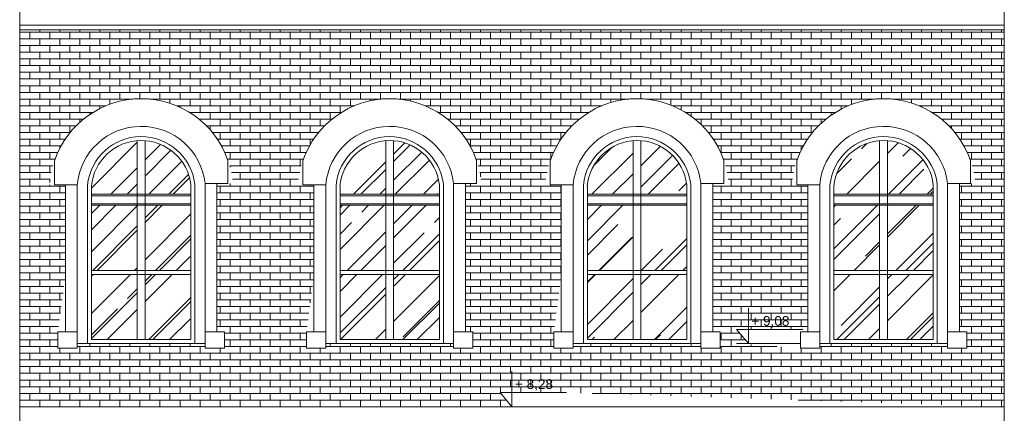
# Model space of a CAD drawing. Header units: millimetres. Extents: x -5254 to 173417, y -28809 to -6400.
# Tile 164 of 256: x 119630 to 120878, y -11898 to -11400. Entities that reach past the tile are written whole.
import ezdxf

# ---------------------------------------------------------------- set-up
doc = ezdxf.new("R2010")
doc.units = ezdxf.units.MM
for name, color, linetype, lineweight in [('me_cegła', 7, 'Continuous', 5), ('me_cienka', 7, 'Continuous', 15), ('me_cienkie', 7, 'Continuous', 9), ('me_drewno', 7, 'Continuous', 15), ('me_koty', 7, 'Continuous', 13), ('me_szyby', 7, 'Continuous', 13), ('me_ściany', 7, 'Continuous', 20)]:
    doc.layers.add(name, color=color, linetype=linetype, lineweight=lineweight)
doc.styles.add('TABELKA', font='arial.ttf')

# ---------------------------------------------------------------- blocks, each defined once
blk = doc.blocks.new('arch1')
at = {"layer": 'me_cienkie'}
for p, q in [((-42, 231.9), (-42, 202.6)), ((178, 231.4), (178, 201)), ((-42, 202.6), (-28, 202.6)), ((178, 201), (164, 201)), ((-13, 0), (149, 0))]:
    blk.add_line(p, q, dxfattribs=at)
for points in [[(-13, 202.6), (-38, 202.6)], [(-28, 15), (-28, 202.6)], [(-13, 0), (-13, 202.6)], [(149, 0), (149, 201)], [(149, 201), (174, 201)], [(164, 15), (164, 201)], [(-13, 4.5), (-13, -6), (-37.5, -6), (-37.5, 15)], [(-37.5, 15), (-13, 15)], [(149, 4.5), (149, -6), (173.5, -6), (173.5, 15)], [(173.5, 15), (149, 15)]]:
    blk.add_lwpolyline(points, dxfattribs=at)
blk.add_arc((67.9, 193.6), 116.4, 18.9472, 160.8043, dxfattribs=at)
blk = doc.blocks.new('KOTA')
at = {"color": 0}
for p, q in [((0, 0), (0, 50)), ((-16.6, 20), (76.8, 20)), ((-16.6, 20), (0, 0))]:
    blk.add_line(p, q, dxfattribs=at)
at = {"color": 0, "style": 'TABELKA', "flags": 4}
blk.add_attdef('POZIOM', (1.4, 25), '', height=13.7, rotation=360, dxfattribs=at)

msp = doc.modelspace()

# ---------------------------------------------------------------- hatches: boundary and pattern name
at = {"layer": 'me_cegła'}
h = msp.add_hatch(dxfattribs=at)
h.set_pattern_fill('AR-BRSTD', color=256, scale=0.125)
h.set_pattern_definition([(0, (119629.551, -11890.04), (0, 8.467725), []), (90, (119629.551, -11890.04), (-12.7, 8.46772), [8.46772, -8.46772])])
h.paths.add_polyline_path([(120322.66, -11872.04), (120877.55, -11890.04), (120877.55, -11413.04), (119629.55, -11413.04), (119629.55, -11890.04), (120253.55, -11890.04), (120238.64, -11872.04)])
h.paths.add_polyline_path([(120204.05, -11795.04), (120204.05, -11816.04), (120179.55, -11816.04), (120179.55, -11810.04), (120017.55, -11810.04), (120017.55, -11816.04), (119993.05, -11816.04), (119993.05, -11795.04), (120002.55, -11722.92), (120002.55, -11609.05), (119992.55, -11609.05), (119982.45, -11609.05, -0.931708), (120214.7, -11607.42), (120194.55, -11607.42), (120194.55, -11795.04)], flags=16)
h.paths.add_polyline_path([(120316.05, -11609.05), (120306.05, -11609.05), (120295.94, -11609.05, -0.931708), (120528.2, -11607.42), (120508.05, -11607.42), (120508.05, -11795.04), (120517.55, -11795.04), (120517.55, -11816.04), (120493.05, -11816.04), (120493.05, -11810.04), (120331.05, -11810.04), (120331.05, -11816.04), (120306.55, -11816.04), (120306.55, -11795.04), (120316.05, -11722.92)], flags=16)
h.paths.add_polyline_path([(120161.55, -11805.04), (120035.55, -11805.04), (120035.55, -11621.97, -0.987693), (120161.55, -11609.2)], flags=0)
h.paths.add_polyline_path([(120349.05, -11805.04), (120349.05, -11621.97, -0.987693), (120475.05, -11609.2), (120475.05, -11805.04)], flags=0)
h.paths.add_polyline_path([(120093.55, -11722.54), (120093.55, -11753.62), (120097.68, -11722.54)], flags=0)
h.paths.add_polyline_path([(120349.05, -11722.54), (120407.05, -11722.54), (120407.05, -11678.33), (120407.05, -11621.04), (120417.05, -11621.04), (120417.05, -11678.33), (120417.05, -11753.62), (120407.05, -11753.62)], flags=0)
h.paths.add_polyline_path([(120538.26, -11792.04), (120628.55, -11792.04), (120628.55, -11609.05), (120618.55, -11609.05), (120608.45, -11609.05, -0.931708), (120840.7, -11607.42), (120820.55, -11607.42), (120820.55, -11795.04), (120830.05, -11795.04), (120830.05, -11816.04), (120805.55, -11816.04), (120805.55, -11810.04), (120643.55, -11810.04), (120643.55, -11816.04), (120619.05, -11816.04), (120538.26, -11810.04), (120553.17, -11810.04)], flags=16)
h.paths.add_polyline_path([(119889.05, -11795.04), (119889.05, -11816.04), (119864.55, -11816.04), (119864.55, -11810.04), (119702.55, -11810.04), (119702.55, -11816.04), (119678.05, -11816.04), (119678.05, -11795.04), (119687.55, -11722.92), (119687.55, -11609.05), (119677.55, -11609.05), (119667.45, -11609.05, -0.931708), (119899.7, -11607.42), (119879.55, -11607.42), (119879.55, -11795.04)], flags=16)
h.paths.add_polyline_path([(120628.55, -11609.05), (120618.55, -11609.05), (120608.45, -11609.05, -0.931708), (120840.7, -11607.42), (120820.55, -11607.42), (120820.55, -11795.04), (120830.05, -11795.04), (120830.05, -11816.04), (120805.55, -11816.04), (120805.55, -11810.04), (120643.55, -11810.04), (120643.55, -11816.04), (120619.05, -11816.04), (120619.05, -11795.04), (120628.55, -11722.92)], flags=0)
h.paths.add_polyline_path([(119846.55, -11805.04), (119720.55, -11805.04), (119720.55, -11621.97, -0.987693), (119846.55, -11609.2)], flags=0)
h.paths.add_polyline_path([(119788.55, -11621.04), (119788.55, -11678.33), (119788.55, -11753.62), (119778.55, -11753.62), (119720.55, -11722.54), (119778.55, -11722.54), (119778.55, -11678.33), (119778.55, -11621.04)], flags=0)
h.paths.add_polyline_path([(120661.55, -11805.04), (120661.55, -11621.97, -0.987693), (120787.55, -11609.2), (120787.55, -11805.04)], flags=0)
h.paths.add_polyline_path([(120719.55, -11678.33), (120719.55, -11621.04), (120729.55, -11621.04), (120729.55, -11678.33), (120729.55, -11753.62), (120719.55, -11753.62), (120661.55, -11722.54), (120719.55, -11722.54)], flags=0)
at = {"layer": 'me_szyby'}
h = msp.add_hatch(dxfattribs=at)
h.set_pattern_fill('AR-RROOF', color=256, scale=2.2, angle=45)
h.set_pattern_definition([(45, (101790.97, -22620.82), (47.41575, 126.442), [838.2, -111.76, 279.4, -55.88]), (45, (101823.764, -22548.51), (-92.06559, 13.03933), [167.64, -18.4404, 335.28, -41.91]), (45, (101777.14, -22567.476), (178.994465, 231.942055), [447.04, -78.232, 223.52, -55.88])])
h.paths.add_polyline_path([(119788.55, -11553.23, -0.3592557), (119846.55, -11609.2), (119846.55, -11621.04), (119788.55, -11621.04)])
h.paths.add_polyline_path([(119778.55, -11553.24), (119778.55, -11621.04), (119720.55, -11621.04), (119720.55, -11610.76, -0.3655516)])
h.paths.add_polyline_path([(119788.55, -11678.33), (119788.55, -11635.04), (119846.55, -11635.04), (119846.55, -11717.54), (119788.55, -11717.54)])
h.paths.add_polyline_path([(119720.55, -11635.04), (119778.55, -11635.04), (119778.55, -11678.33), (119778.55, -11717.54), (119720.55, -11717.54)])
h.paths.add_polyline_path([(119720.55, -11722.54), (119778.55, -11722.54), (119778.55, -11753.62), (119778.55, -11805.04), (119720.55, -11805.04)])
h.paths.add_polyline_path([(119788.55, -11753.62), (119788.55, -11722.54), (119788.55, -11722.54), (119846.55, -11722.54), (119846.55, -11805.04), (119788.55, -11805.04)])
h = msp.add_hatch(dxfattribs=at)
h.set_pattern_fill('AR-RROOF', color=256, scale=2.2, angle=45)
h.set_pattern_definition([(45, (102824.3, -22615.82), (47.41575, 126.442), [838.2, -111.76, 279.4, -55.88]), (45, (102857.1, -22543.51), (-92.06559, 13.03933), [167.64, -18.4404, 335.28, -41.91]), (45, (102810.472, -22562.476), (178.994465, 231.942055), [447.04, -78.232, 223.52, -55.88])])
h.paths.add_polyline_path([(120103.55, -11753.62), (120103.55, -11722.54), (120103.55, -11722.54), (120161.55, -11722.54), (120161.55, -11805.04), (120103.55, -11805.04)])
h.paths.add_polyline_path([(120093.55, -11805.04), (120035.55, -11805.04), (120035.55, -11722.54), (120093.55, -11722.54), (120093.55, -11753.62)])
h.paths.add_polyline_path([(120093.55, -11717.54), (120035.55, -11717.54), (120035.55, -11635.04), (120093.55, -11635.04), (120093.55, -11678.33)])
h.paths.add_polyline_path([(120161.55, -11717.54), (120103.55, -11717.54), (120103.55, -11678.33), (120103.55, -11635.04), (120161.55, -11635.04)])
h.paths.add_polyline_path([(120103.55, -11621.04), (120103.55, -11553.23, -0.3592557), (120161.55, -11609.2), (120161.55, -11621.04)])
h.paths.add_polyline_path([(120093.55, -11621.04), (120035.55, -11621.04), (120035.55, -11610.76, -0.3655516), (120093.55, -11553.24)])
h = msp.add_hatch(dxfattribs=at)
h.set_pattern_fill('AR-RROOF', color=256, scale=2.2, angle=45)
h.set_pattern_definition([(45, (101162.473, -22620.82), (47.41575, 126.442), [838.2, -111.76, 279.4, -55.88]), (45, (101195.27, -22548.51), (-92.06559, 13.03933), [167.64, -18.4404, 335.28, -41.91]), (45, (101148.644, -22567.476), (178.994465, 231.942055), [447.04, -78.232, 223.52, -55.88])])
h.paths.add_polyline_path([(120417.05, -11553.23, -0.3592557), (120475.05, -11609.2), (120475.05, -11621.04), (120417.05, -11621.04)])
h.paths.add_polyline_path([(120407.05, -11553.24), (120407.05, -11621.04), (120349.05, -11621.04), (120349.05, -11610.76, -0.3655516)])
h.paths.add_polyline_path([(120417.05, -11678.33), (120417.05, -11635.04), (120475.05, -11635.04), (120475.05, -11717.54), (120417.05, -11717.54)])
h.paths.add_polyline_path([(120349.05, -11635.04), (120407.05, -11635.04), (120407.05, -11678.33), (120407.05, -11717.54), (120349.05, -11717.54)])
h.paths.add_polyline_path([(120349.05, -11722.54), (120407.05, -11722.54), (120407.05, -11753.62), (120407.05, -11805.04), (120349.05, -11805.04)])
h.paths.add_polyline_path([(120417.05, -11753.62), (120417.05, -11722.54), (120417.05, -11722.54), (120475.05, -11722.54), (120475.05, -11805.04), (120417.05, -11805.04)])
h = msp.add_hatch(dxfattribs=at)
h.set_pattern_fill('AR-RROOF', color=256, scale=2.2, angle=45)
h.set_pattern_definition([(45, (100849.97, -22620.82), (47.41575, 126.442), [838.2, -111.76, 279.4, -55.88]), (45, (100882.764, -22548.51), (-92.06559, 13.03933), [167.64, -18.4404, 335.28, -41.91]), (45, (100836.14, -22567.476), (178.994465, 231.942055), [447.04, -78.232, 223.52, -55.88])])
h.paths.add_polyline_path([(120729.55, -11553.23, -0.3592557), (120787.55, -11609.2), (120787.55, -11621.04), (120729.55, -11621.04)])
h.paths.add_polyline_path([(120719.55, -11553.24), (120719.55, -11621.04), (120661.55, -11621.04), (120661.55, -11610.76, -0.3655516)])
h.paths.add_polyline_path([(120729.55, -11678.33), (120729.55, -11635.04), (120787.55, -11635.04), (120787.55, -11717.54), (120729.55, -11717.54)])
h.paths.add_polyline_path([(120661.55, -11635.04), (120719.55, -11635.04), (120719.55, -11678.33), (120719.55, -11717.54), (120661.55, -11717.54)])
h.paths.add_polyline_path([(120661.55, -11722.54), (120719.55, -11722.54), (120719.55, -11753.62), (120719.55, -11805.04), (120661.55, -11805.04)])
h.paths.add_polyline_path([(120729.55, -11753.62), (120729.55, -11722.54), (120729.55, -11722.54), (120787.55, -11722.54), (120787.55, -11805.04), (120729.55, -11805.04)])

# ---------------------------------------------------------------- linework, layer by layer
at = {"layer": 'me_cienka'}
for p, q in [((119629.55, -12264.37), (119629.55, -10994.04)), ((120877.55, -12264.08), (120877.55, -10994.04))]:
    msp.add_line(p, q, dxfattribs=at)
at = {"layer": 'me_cienkie'}
for p, q in [((119864.55, -11810.04), (119702.55, -11810.04)), ((119852.57, -11810.04), (119714.57, -11810.04)), ((119852.57, -11810.04), (119714.57, -11810.04)), ((119852.57, -11810.04), (119714.57, -11810.04)), ((119851.55, -11810.04), (119715.55, -11810.04)), ((120179.55, -11810.04), (120017.55, -11810.04)), ((120167.57, -11810.04), (120029.57, -11810.04)), ((120167.57, -11810.04), (120029.57, -11810.04)), ((120167.57, -11810.04), (120029.57, -11810.04)), ((120166.55, -11810.04), (120030.55, -11810.04)), ((120493.05, -11810.04), (120331.05, -11810.04)), ((120481.07, -11810.04), (120343.07, -11810.04)), ((120481.07, -11810.04), (120343.07, -11810.04)), ((120481.07, -11810.04), (120343.07, -11810.04)), ((120480.05, -11810.04), (120344.05, -11810.04)), ((120538.26, -11810.04), (120619.05, -11810.04)), ((120805.55, -11810.04), (120643.55, -11810.04)), ((120793.57, -11810.04), (120655.57, -11810.04)), ((120793.57, -11810.04), (120655.57, -11810.04)), ((120793.57, -11810.04), (120655.57, -11810.04)), ((120792.55, -11810.04), (120656.55, -11810.04))]:
    msp.add_line(p, q, dxfattribs=at)
for points in [[(119702.55, -11810.04), (119702.55, -11609.05)], [(119864.55, -11810.04), (119864.55, -11607.42)], [(120017.55, -11810.04), (120017.55, -11609.05)], [(120179.55, -11810.04), (120179.55, -11607.42)], [(120331.05, -11810.04), (120331.05, -11609.05)], [(120493.05, -11810.04), (120493.05, -11607.42)], [(120643.55, -11810.04), (120643.55, -11609.05)], [(120805.55, -11810.04), (120805.55, -11607.42)]]:
    msp.add_lwpolyline(points, dxfattribs=at)
for centre in [(119783.63, -11616.46), (120098.63, -11616.46), (120412.13, -11616.46), (120724.63, -11616.46)]:
    msp.add_arc(centre, 81.42, 6.37045, 174.77956, dxfattribs=at)
at = {"layer": 'me_drewno'}
for points in [[(119778.55, -11678.33), (119778.55, -11553.24)], [(119788.55, -11678.33), (119788.55, -11553.23)], [(120093.55, -11678.33), (120093.55, -11553.24)], [(120103.55, -11678.33), (120103.55, -11553.23)], [(120407.05, -11678.33), (120407.05, -11553.24)], [(120417.05, -11678.33), (120417.05, -11553.23)], [(120719.55, -11678.33), (120719.55, -11553.24)], [(120729.55, -11678.33), (120729.55, -11553.23)], [(119715.55, -11612.39), (119715.55, -11609.69)], [(119715.55, -11805.04), (119715.55, -11611.04)], [(119720.55, -11805.04), (119720.55, -11611.04)], [(119846.55, -11805.04), (119846.55, -11609.2)], [(119851.55, -11611.04), (119851.55, -11608.35)], [(119851.55, -11805.04), (119851.55, -11611.04)], [(120030.55, -11612.39), (120030.55, -11609.69)], [(120030.55, -11805.04), (120030.55, -11611.04)], [(120035.55, -11805.04), (120035.55, -11611.04)], [(120161.55, -11805.04), (120161.55, -11609.2)], [(120166.55, -11611.04), (120166.55, -11608.35)], [(120166.55, -11805.04), (120166.55, -11611.04)], [(120344.05, -11612.39), (120344.05, -11609.69)], [(120344.05, -11805.04), (120344.05, -11611.04)], [(120349.05, -11805.04), (120349.05, -11611.04)], [(120475.05, -11805.04), (120475.05, -11609.2)], [(120480.05, -11611.04), (120480.05, -11608.35)], [(120480.05, -11805.04), (120480.05, -11611.04)], [(120656.55, -11612.39), (120656.55, -11609.69)], [(120656.55, -11805.04), (120656.55, -11611.04)], [(120661.55, -11805.04), (120661.55, -11611.04)], [(120787.55, -11805.04), (120787.55, -11609.2)], [(120792.55, -11611.04), (120792.55, -11608.35)], [(120792.55, -11805.04), (120792.55, -11611.04)], [(119846.55, -11621.04), (119720.55, -11621.04)], [(119846.55, -11623.04), (119720.55, -11623.04)], [(120161.55, -11621.04), (120035.55, -11621.04)], [(120161.55, -11623.04), (120035.55, -11623.04)], [(120475.05, -11621.04), (120349.05, -11621.04)], [(120475.05, -11623.04), (120349.05, -11623.04)], [(120787.55, -11621.04), (120661.55, -11621.04)], [(120787.55, -11623.04), (120661.55, -11623.04)], [(119846.55, -11633.04), (119720.55, -11633.04)], [(119846.55, -11635.04), (119720.55, -11635.04)], [(120161.55, -11633.04), (120035.55, -11633.04)], [(120161.55, -11635.04), (120035.55, -11635.04)], [(120475.05, -11633.04), (120349.05, -11633.04)], [(120475.05, -11635.04), (120349.05, -11635.04)], [(120787.55, -11633.04), (120661.55, -11633.04)], [(120787.55, -11635.04), (120661.55, -11635.04)], [(119778.55, -11753.62), (119778.55, -11678.33)], [(119788.55, -11753.62), (119788.55, -11678.33)], [(120093.55, -11753.62), (120093.55, -11678.33)], [(120103.55, -11753.62), (120103.55, -11678.33)], [(120407.05, -11753.62), (120407.05, -11678.33)], [(120417.05, -11753.62), (120417.05, -11678.33)], [(120719.55, -11753.62), (120719.55, -11678.33)], [(120729.55, -11753.62), (120729.55, -11678.33)], [(119788.55, -11717.54), (119720.55, -11717.54)], [(119846.55, -11717.54), (119788.55, -11717.54)], [(120103.55, -11717.54), (120035.55, -11717.54)], [(120161.55, -11717.54), (120103.55, -11717.54)], [(120417.05, -11717.54), (120349.05, -11717.54)], [(120475.05, -11717.54), (120417.05, -11717.54)], [(120729.55, -11717.54), (120661.55, -11717.54)], [(120787.55, -11717.54), (120729.55, -11717.54)], [(119788.55, -11722.54), (119720.55, -11722.54)], [(119846.55, -11722.54), (119788.55, -11722.54)], [(120103.55, -11722.54), (120035.55, -11722.54)], [(120161.55, -11722.54), (120103.55, -11722.54)], [(120417.05, -11722.54), (120349.05, -11722.54)], [(120475.05, -11722.54), (120417.05, -11722.54)], [(120729.55, -11722.54), (120661.55, -11722.54)], [(120787.55, -11722.54), (120729.55, -11722.54)], [(119778.55, -11805.04), (119778.55, -11753.62)], [(119788.55, -11805.04), (119788.55, -11753.62)], [(120093.55, -11805.04), (120093.55, -11753.62)], [(120103.55, -11805.04), (120103.55, -11753.62)], [(120407.05, -11805.04), (120407.05, -11753.62)], [(120417.05, -11805.04), (120417.05, -11753.62)], [(120719.55, -11805.04), (120719.55, -11753.62)], [(120729.55, -11805.04), (120729.55, -11753.62)], [(119851.55, -11810.04), (119715.6, -11810.04), (119715.51, -11805.04)], [(119846.55, -11805.04), (119720.55, -11805.04)], [(119846.55, -11810.04), (119851.55, -11810.04), (119851.55, -11805.04)], [(120166.55, -11810.04), (120030.6, -11810.04), (120030.51, -11805.04)], [(120161.55, -11805.04), (120035.55, -11805.04)], [(120161.55, -11810.04), (120166.55, -11810.04), (120166.55, -11805.04)], [(120480.05, -11810.04), (120344.09, -11810.04), (120344, -11805.04)], [(120475.05, -11805.04), (120349.05, -11805.04)], [(120475.05, -11810.04), (120480.05, -11810.04), (120480.05, -11805.04)], [(120792.55, -11810.04), (120656.6, -11810.04), (120656.51, -11805.04)], [(120787.55, -11805.04), (120661.55, -11805.04)], [(120787.55, -11810.04), (120792.55, -11810.04), (120792.55, -11805.04)]]:
    msp.add_lwpolyline(points, dxfattribs=at)
for centre, radius, start, end in [((119783.62, -11616.45), 68.41, 6.7987, 174.33578), ((119783.63, -11616.37), 63.33, 6.49887, 175.17601), ((120098.62, -11616.45), 68.41, 6.7987, 174.33578), ((120098.63, -11616.37), 63.33, 6.49887, 175.17601), ((120412.12, -11616.45), 68.41, 6.7987, 174.33578), ((120412.13, -11616.37), 63.33, 6.49887, 175.17601), ((120724.62, -11616.45), 68.41, 6.7987, 174.33578), ((120724.63, -11616.37), 63.33, 6.49887, 175.17601)]:
    msp.add_arc(centre, radius, start, end, dxfattribs=at)
at = {"layer": 'me_ściany'}
for p, q in [((119629.55, -11407.04), (120877.55, -11407.04)), ((119629.55, -11413.04), (120877.55, -11413.04)), ((119629.55, -11890.04), (120877.55, -11890.04))]:
    msp.add_line(p, q, dxfattribs=at)

# ---------------------------------------------------------------- block references
at = {"layer": 'me_cienkie', "xscale": -1}
for p in [(119851.55, -11810.04), (120166.55, -11810.04), (120480.05, -11810.04), (120792.55, -11810.04)]:
    msp.add_blockref('arch1', p, dxfattribs=at)
at = {"layer": 'me_koty'}
ref = msp.add_blockref('KOTA', (120553.17, -11810.04), dxfattribs=dict(at, xscale=0.8999999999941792, yscale=0.8999999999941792, zscale=0.6))
ref.add_attrib('POZIOM', '+ 9,08', (120556.91, -11787.54), dxfattribs={"layer": '0', "height": 12.303, "style": 'TABELKA', "flags": 4})
ref = msp.add_blockref('KOTA', (120253.55, -11890.04), dxfattribs=dict(at, xscale=0.8999999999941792, yscale=0.8999999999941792, zscale=0.6))
ref.add_attrib('POZIOM', '+ 8,28', (120257.29, -11867.54), dxfattribs={"layer": '0', "height": 12.303, "style": 'TABELKA', "flags": 4})

doc.saveas('drawing.dxf')
